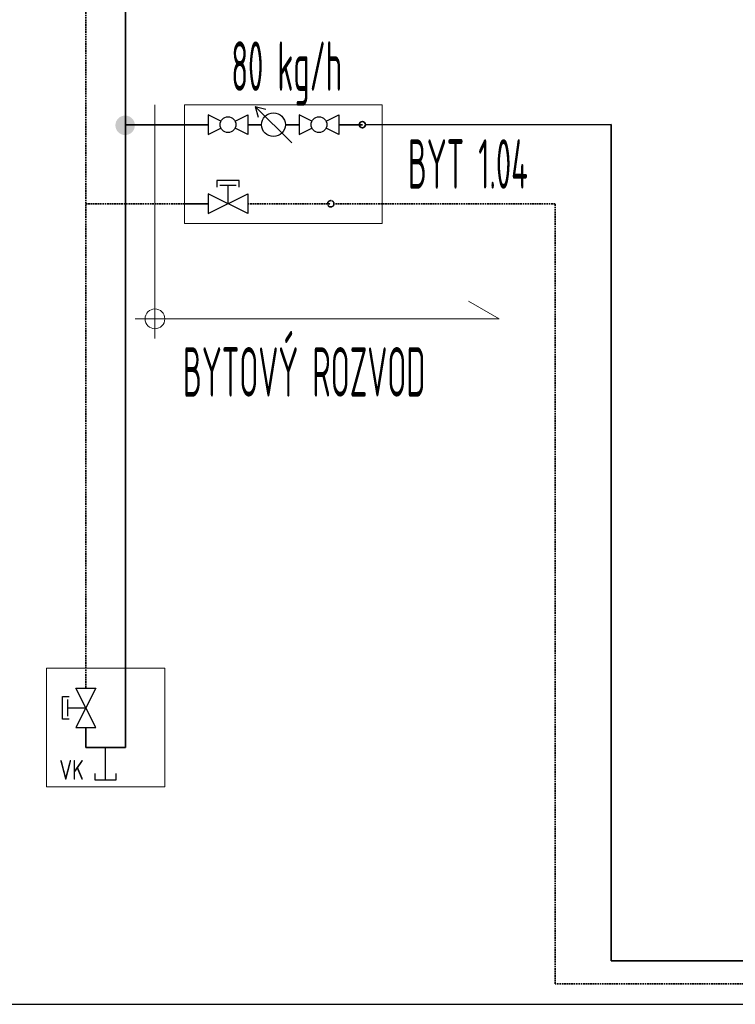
# Model space of a CAD drawing. Header units: millimetres. Extents: x 14365 to 105143, y -126377 to -22383.
# Tile 102 of 191: x 64723 to 66535, y -126377 to -123887. Entities that reach past the tile are written whole.
import ezdxf
from ezdxf.enums import TextEntityAlignment as Align

# ---------------------------------------------------------------- set-up
doc = ezdxf.new("R2010")
doc.units = ezdxf.units.MM
for name, pattern in [('phl_thick', [0]), ('VERDECKT', [9.525, 6.35, -3.175]), ('ČÁRKOVANÁ', [0.75, 0.5, -0.25])]:
    doc.linetypes.add(name, pattern=pattern)
for name, color, linetype, lineweight in [('JS_VYT_POPIS - OBECNĚ', 7, 'Continuous', 5), ('UT_POTRUBI - PŘÍVOD', 1, 'Continuous', 35), ('UT_POTRUBI - ZPÁTEČKA', 5, 'ČÁRKOVANÁ', 35), ('UT_SCHÉMA_POPIS', 7, 'VERDECKT', 5), ('UT_SCHÉMA_PŘÍVOD', 10, 'Continuous', 35), ('UT_SCHÉMA_SYMBOLY', 7, 'Continuous', 25), ('UT_SCHÉMA_ZPÁTEČKA', 172, 'VERDECKT', 35), ('UT_ZAŘÍZENÍ - ZDROJ', 3, 'Continuous', 35), ('VZT_50 POPIS - OBECNE', 7, 'Continuous', 5)]:
    doc.layers.add(name, color=color, linetype=linetype, lineweight=lineweight)
doc.styles.add('ISO 2.5', font='isocp.shx', dxfattribs={"width": 0.8, "height": 2.5})
doc.styles.add('VZT_POPIS', font='isocp.shx', dxfattribs={"width": 0.6, "height": 125})

msp = doc.modelspace()

# ---------------------------------------------------------------- hatches: boundary and pattern name
at = {"layer": 'UT_SCHÉMA_PŘÍVOD'}
msp.add_hatch(color=256, dxfattribs=at).paths.add_polyline_path([(65014.6, -124153.7, -1), (64965.3, -124153.7, -1)])

# ---------------------------------------------------------------- linework, layer by layer
at = {"ltscale": 8}
msp.add_line((31841.3, -126377.2), (105085.1, -126377.2), dxfattribs=at)
at = {"layer": 'UT_POTRUBI - PŘÍVOD', "ltscale": 8}
for p, q in [((66220.1, -124151.6), (65598.5, -124152.2)), ((66220.1, -126267.2), (66220.1, -124151.6)), ((70810.3, -126267.2), (66220.1, -126267.2))]:
    msp.add_line(p, q, dxfattribs=at)
at = {"layer": 'UT_POTRUBI - ZPÁTEČKA', "linetype": 'ČÁRKOVANÁ', "ltscale": 8}
for p, q in [((64890.5, -120375.9), (64890.5, -125577.2)), ((65200.3, -124352.2), (64890.5, -124352.2)), ((66078.3, -124352.2), (65518.5, -124352.2)), ((66078.3, -126325.6), (66078.3, -124352.2)), ((70743.3, -126325.6), (66078.3, -126325.6))]:
    msp.add_line(p, q, dxfattribs=at)
at = {"layer": 'UT_POTRUBI - ZPÁTEČKA', "ltscale": 8}
for p, q in [((65140.5, -124352.2), (65200.3, -124352.2)), ((65300.3, -124352.2), (65510.5, -124352.2))]:
    msp.add_line(p, q, dxfattribs=at)
at = {"layer": 'UT_SCHÉMA_PŘÍVOD'}
for p, q in [((64990.5, -120445.6), (64990.5, -125727.2)), ((65200.3, -124152.2), (64990.5, -124152.2)), ((65140.5, -124152.2), (65200.3, -124152.2)), ((65300.3, -124152.2), (65335.5, -124152.2)), ((65430.8, -124152.2), (65395.5, -124152.2)), ((65530.8, -124152.2), (65590.5, -124152.2)), ((64890.5, -125727.2), (64890.5, -125677.2)), ((64990.5, -125727.2), (64890.5, -125727.2))]:
    msp.add_line(p, q, dxfattribs=at)
msp.add_circle((65590.5, -124152.2), 8, dxfattribs=at)
at = {"layer": 'UT_SCHÉMA_SYMBOLY'}
for p, q in [((65411.8, -124198.4), (65319.3, -124105.9)), ((65319.3, -124105.9), (65346, -124113.1)), ((65411.8, -124198.4), (65319.3, -124105.9)), ((65319.3, -124105.9), (65326.4, -124132.7)), ((65200.3, -124127.2), (65200.3, -124177.2)), ((65232.4, -124143.2), (65200.3, -124127.2)), ((65200.3, -124127.2), (65200.3, -124177.2)), ((65268.2, -124143.2), (65300.3, -124127.2)), ((65300.3, -124127.2), (65300.3, -124177.2)), ((65462.9, -124143.2), (65430.8, -124127.2)), ((65430.8, -124127.2), (65430.8, -124177.2)), ((65498.7, -124143.2), (65530.8, -124127.2)), ((65530.8, -124127.2), (65530.8, -124177.2)), ((65200.3, -124177.2), (65232.4, -124161.1)), ((65300.3, -124177.2), (65268.2, -124161.1)), ((65430.8, -124177.2), (65462.9, -124161.1)), ((65530.8, -124177.2), (65498.7, -124161.1)), ((65278.9, -124293.1), (65221.7, -124293.1)), ((65221.7, -124293.1), (65221.7, -124310)), ((65271.3, -124306.2), (65229.3, -124306.2)), ((65250.3, -124306.2), (65250.3, -124352.2)), ((65278.9, -124310), (65278.9, -124293.1)), ((65200.3, -124327.2), (65200.3, -124377.2)), ((65300.3, -124377.2), (65200.3, -124327.2)), ((65200.3, -124377.2), (65300.3, -124327.2)), ((65200.3, -124327.2), (65200.3, -124377.2)), ((65300.3, -124327.2), (65300.3, -124377.2)), ((64915.5, -125677.2), (64865.5, -125577.2)), ((64915.5, -125577.2), (64865.5, -125677.2)), ((64865.5, -125577.2), (64915.5, -125577.2)), ((64831.4, -125655.8), (64831.4, -125598.6)), ((64831.4, -125598.6), (64848.3, -125598.6)), ((64844.5, -125648.2), (64844.5, -125606.2)), ((64844.5, -125627.2), (64890.5, -125627.2)), ((64848.3, -125655.8), (64831.4, -125655.8)), ((64865.5, -125677.2), (64915.5, -125677.2)), ((64940.5, -125809.1), (64940.5, -125727.2)), ((64913.5, -125793.1), (64913.5, -125809.1)), ((64967.5, -125809.1), (64967.5, -125793.1)), ((64913.5, -125809.1), (64967.5, -125809.1))]:
    msp.add_line(p, q, dxfattribs=at)
for centre, radius in [((65250.3, -124152.2), 20), ((65365.5, -124152.2), 30), ((65480.8, -124152.2), 20)]:
    msp.add_circle(centre, radius, dxfattribs=at)
at = {"layer": 'UT_SCHÉMA_ZPÁTEČKA', "ltscale": 0.3}
msp.add_circle((65510.5, -124352.2), 8, dxfattribs=at)
at = {"layer": 'UT_ZAŘÍZENÍ - ZDROJ', "linetype": 'Continuous', "lineweight": 5}
for p, q in [((65140.5, -124402.2), (65140.5, -124102.2)), ((65140.5, -124102.2), (65640.5, -124102.2)), ((65640.5, -124102.2), (65640.5, -124402.2)), ((65640.5, -124402.2), (65140.5, -124402.2)), ((64790.5, -125827.2), (64790.5, -125527.2)), ((64790.5, -125527.2), (65090.5, -125527.2)), ((65090.5, -125527.2), (65090.5, -125827.2)), ((65090.5, -125827.2), (64790.5, -125827.2))]:
    msp.add_line(p, q, dxfattribs=at)
at = {"layer": 'VZT_50 POPIS - OBECNE', "linetype": 'phl_thick'}
for p, q in [((65065.5, -124693.3), (65065.5, -124102.2)), ((65936.8, -124643.3), (65858.9, -124598.3)), ((65015.5, -124643.3), (65936.8, -124643.3))]:
    msp.add_line(p, q, dxfattribs=at)
msp.add_circle((65065.5, -124643.3), 25, dxfattribs=at)

# ---------------------------------------------------------------- texts
at = {"layer": 'JS_VYT_POPIS - OBECNĚ', "style": 'VZT_POPIS', "width": 0.5}
for s, p in [('80 kg/h', (65539, -124104.1)), ('BYTOVÝ ROZVOD', (65750.3, -124877.5))]:
    msp.add_text(s, height=125, dxfattribs=at).set_placement(p, align=Align.BOTTOM_RIGHT)
msp.add_text('BYT 1.04', height=125, dxfattribs=at).set_placement((66009.3, -124251.5), align=Align.MIDDLE_RIGHT)
at = {"layer": 'UT_SCHÉMA_POPIS', "style": 'ISO 2.5', "width": 0.8}
msp.add_text('VK', height=50, dxfattribs=at).set_placement((64854.4, -125824.1), align=Align.BOTTOM_CENTER)

doc.saveas('drawing.dxf')
